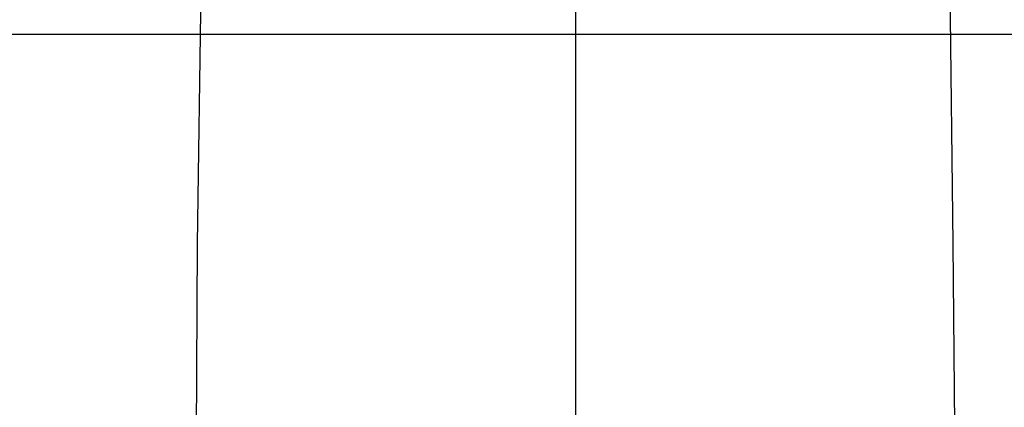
# Model space of a CAD drawing. Header units: millimetres. Extents: x 42924 to 92944, y -369470 to -179866.
# Tile 133 of 256: x 59980 to 60026, y -180691 to -180673. Entities that reach past the tile are written whole.
import ezdxf

# ---------------------------------------------------------------- set-up
doc = ezdxf.new("R2010")
doc.units = ezdxf.units.MM
doc.layers.get('0').update_dxf_attribs({"color": 8})
doc.layers.add('!! 2 ZABUDOWA GK-MDF', color=8, linetype='Continuous')
doc.layers.add('!! 2_wypos-sanitarne', color=8, linetype='Continuous')
doc.layers.add('E_SAP_ZASIĘG', color=150, linetype='Continuous', plot=False)

# ---------------------------------------------------------------- blocks, each defined once
blk = doc.blocks.new('A$C324a30b8')
for points in [[(0, 0.01049), (0, -0.71083)], [(0.17552, 0), (0.17692, -0.11958), (0.17797, -0.23916)], [(-0.17797, -0.23916), (-0.17727, -0.11958), (-0.17552, 0)]]:
    blk.add_lwpolyline(points)

msp = doc.modelspace()

# ---------------------------------------------------------------- linework, layer by layer
at = {"layer": '!! 2 ZABUDOWA GK-MDF'}
msp.add_lwpolyline([(59846.56735, -180673.3878), (60071.56735, -180673.3878)], dxfattribs=at)
at = {"layer": 'E_SAP_ZASIĘG'}
msp.add_circle((60076.8218, -181088.08994), 600, dxfattribs=at)

# ---------------------------------------------------------------- block references
at = {"layer": '!! 2_wypos-sanitarne', "xscale": 100, "yscale": 100, "zscale": 100}
msp.add_blockref('A$C324a30b8', (60006.33769, -180671.26825), dxfattribs=at)

doc.saveas('drawing.dxf')
